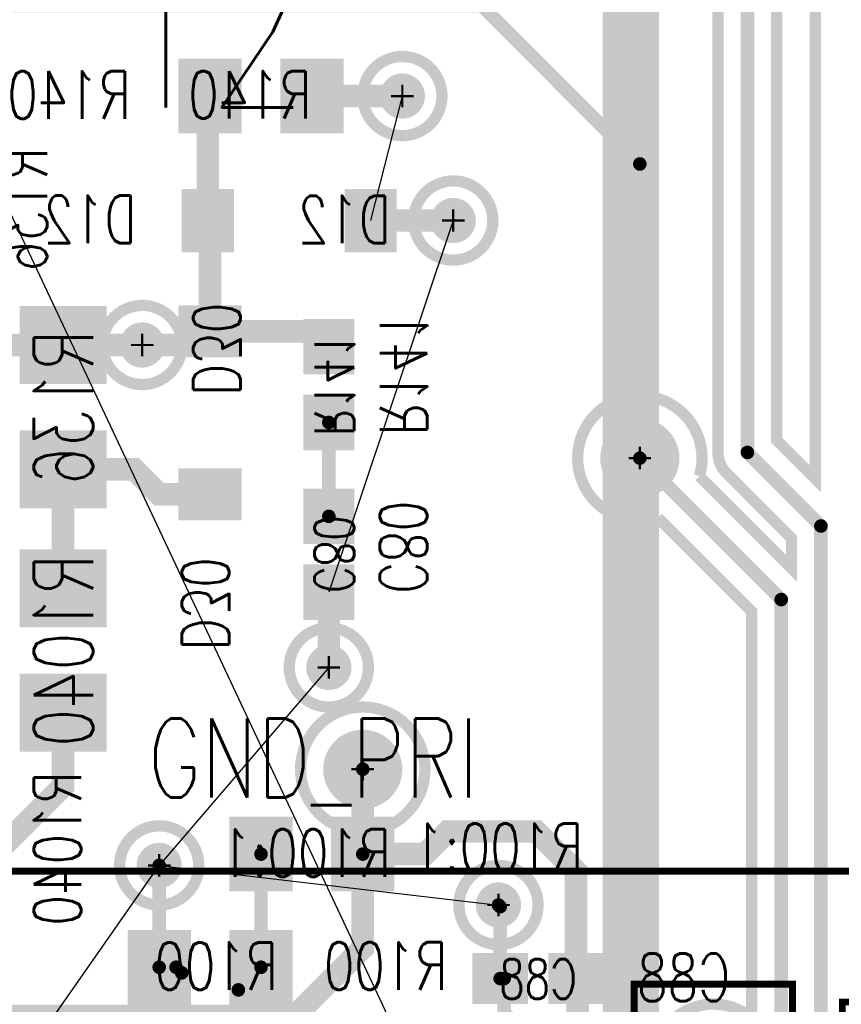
# Model space of a CAD drawing. Extents: x -7.2 to 18.3, y -5.6 to 10.9.
# Tile 73 of 112: x 3.237 to 3.963, y 5.852 to 6.723. Entities that reach past the tile are written whole.
import ezdxf
from ezdxf.enums import TextEntityAlignment as Align

# ---------------------------------------------------------------- set-up
doc = ezdxf.new("R2010")
doc.units = 0
for name, pattern in [('SIG_15', [2, 1, 1]), ('SIG_150', [2, 1, 1]), ('SIG_153', [2, 1, 1]), ('SIG_166', [2, 1, 1]), ('SIG_18', [2, 1, 1]), ('SIG_290', [2, 1, 1]), ('SIG_291', [2, 1, 1]), ('SIG_303', [2, 1, 1]), ('SIG_66', [2, 1, 1]), ('SIG_72', [2, 1, 1])]:
    doc.linetypes.add(name, pattern=pattern)
for name, color, linetype in [('2D_LINE_02', 112, 'CONTINUOUS'), ('DRIL_NPLTE_THRU_01', 16, 'CONTINUOUS'), ('DRIL_NPLTE_THRU_03', 146, 'CONTINUOUS'), ('DRIL_NPLTE_THRU_04', 176, 'CONTINUOUS'), ('DRIL_PLTE_THRU_01', 16, 'CONTINUOUS'), ('DRIL_PLTE_THRU_03', 146, 'CONTINUOUS'), ('DRIL_PLTE_THRU_04', 176, 'CONTINUOUS'), ('DRIL_SYMBOL', 254, 'CONTINUOUS'), ('LINK_00', 2, 'CONTINUOUS'), ('PADS_BOT', 5, 'CONTINUOUS'), ('PADS_INNER', 1, 'CONTINUOUS'), ('PADS_TOP', 1, 'CONTINUOUS'), ('PADS_XR_131', 3, 'CONTINUOUS'), ('PADS_XR_132', 6, 'CONTINUOUS'), ('PADS_XR_133', 254, 'CONTINUOUS'), ('PART_NAME_123', 255, 'CONTINUOUS'), ('PART_NAME_124', 6, 'CONTINUOUS'), ('PART_NAME_129', 2, 'CONTINUOUS'), ('PART_NAME_130', 106, 'CONTINUOUS'), ('PART_TOP_2DLINE_123', 255, 'CONTINUOUS'), ('PART_TOP_2DLINE_129', 2, 'CONTINUOUS'), ('POUR_OUTLINE_03', 130, 'CONTINUOUS'), ('POUR_VOID_03', 130, 'CONTINUOUS'), ('TEXT_02', 112, 'CONTINUOUS'), ('TRACE_01', 1, 'CONTINUOUS'), ('TRACE_03', 130, 'CONTINUOUS'), ('TRACE_04', 5, 'CONTINUOUS'), ('VIAPTS', 56, 'CONTINUOUS')]:
    doc.layers.add(name, color=color, linetype=linetype)
doc.styles.add('W0$001', font='simplex', dxfattribs={"width": 0.75})
doc.styles.add('W0$005', font='simplex', dxfattribs={"width": 0.75})
doc.styles.add('W0$006', font='simplex', dxfattribs={"width": 0.75})
doc.styles.add('W0$01', font='simplex', dxfattribs={"width": 0.75})

# ---------------------------------------------------------------- blocks, each defined once
blk = doc.blocks.new('DRAWING_305')
at = {"layer": '2D_LINE_02', "const_width": 0.05}
blk.add_lwpolyline([(-0.81, -2.64), (-0.81, -2.095), (-0.475, -2.095), (-0.475, -1.665), (-0.22, -1.665), (-0.22, -0.945), (-0.5501, -0.945), (-0.5501, -0.665), (-0.6151, -0.665), (-0.6151, -0.3), (-0.0681, -0.3), (-0.0681, 0.885), (-0.9051, 0.885), (-0.9051, 0.24), (-1.495, 0.24), (-1.495, 0.545), (-1.185, 0.545), (-1.185, 1.915)], dxfattribs=at)
blk = doc.blocks.new('POUR_VOID_116')
at = {"layer": 'POUR_VOID_03', "const_width": 0.01}
blk.add_lwpolyline([(-16.52040021, -12.9772, 1), (-16.45039979, -12.9772, 1)], format="xyb", close=True, dxfattribs=at)
blk = doc.blocks.new('POUR_VOID_115')
at = {"layer": 'POUR_VOID_03', "const_width": 0.01}
blk.add_lwpolyline([(-16.50540021, -13.4372, 1), (-16.43539979, -13.4372, 1)], format="xyb", close=True, dxfattribs=at)
blk = doc.blocks.new('POUR_VOID_112')
at = {"layer": 'POUR_VOID_03', "const_width": 0.01}
blk.add_lwpolyline([(-16.29040021, -12.7572, 1), (-16.22039979, -12.7572, 1)], format="xyb", close=True, dxfattribs=at)
blk = doc.blocks.new('POUR_VOID_111')
at = {"layer": 'POUR_VOID_03', "const_width": 0.01}
blk.add_lwpolyline([(-16.35540021, -13.2622, 1), (-16.28539979, -13.2622, 1)], format="xyb", close=True, dxfattribs=at)
blk = doc.blocks.new('POUR_VOID_110')
at = {"layer": 'POUR_VOID_03', "const_width": 0.01}
blk.add_lwpolyline([(-16.24540021, -12.8672, 1), (-16.17539979, -12.8672, 1)], format="xyb", close=True, dxfattribs=at)
blk = doc.blocks.new('POUR_VOID_109')
at = {"layer": 'POUR_VOID_03', "const_width": 0.01}
blk.add_lwpolyline([(-16.34540021, -13.3522, 1), (-16.23539979, -13.3522, 1)], format="xyb", close=True, dxfattribs=at)
blk = doc.blocks.new('POUR_VOID_95')
at = {"layer": 'POUR_VOID_03', "const_width": 0.01}
blk.add_lwpolyline([(-16.20540021, -13.4722, 1), (-16.13539979, -13.4722, 1)], format="xyb", close=True, dxfattribs=at)
blk = doc.blocks.new('POUR_OUTLINE_1')
at = {"layer": 'POUR_OUTLINE_03', "const_width": 0.01}
blk.add_lwpolyline([(-15.94640021, -13.6522035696, -2.16230686), (-15.94640021, -13.5721964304), (-15.94640021, -13.2129696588), (-16.0295138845, -13.1298559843, -3.9794572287), (-15.9927440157, -13.0930861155), (-15.91130021, -13.1745299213), (-15.91130021, -13.1479696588), (-15.9686849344, -13.0905849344, -0.1989123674), (-15.97630021, -13.0722), (-15.97630021, -12.5525974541, -2.7075802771), (-15.92429979, -12.5525974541), (-15.92429979, -13.0614303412), (-15.8903, -13.0954301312), (-15.8903, -12.3372), (-17.1403, -12.3372), (-17.1403, -13.0595533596, -26.4109206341), (-17.1403, -13.0648466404), (-17.1403, -13.7186291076, -0.7813913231)], format="xyb", dxfattribs=at)
for name in ['POUR_VOID_112', 'POUR_VOID_110', 'POUR_VOID_116', 'POUR_VOID_111', 'POUR_VOID_109', 'POUR_VOID_115', 'POUR_VOID_95']:
    blk.add_blockref(name, (0, 0))
blk = doc.blocks.new('POUR_HEADER_0')
blk.add_blockref('POUR_OUTLINE_1', (16.9203, 12.3322))
blk = doc.blocks.new('DRIL_HOLE_0')
blk.add_lwpolyline([(0, 0, 1), (0, 0, 1)], format="xyb", close=True)
blk = doc.blocks.new('PAD_0')
at = {"const_width": 0.04}
blk.add_lwpolyline([(-0.025, 0), (0.025, 0)], dxfattribs=at)
blk = doc.blocks.new('PAD_1')
blk.add_lwpolyline([(0, 0, 1), (0, 0, 1)], format="xyb", close=True)
blk = doc.blocks.new('PAD_2')
at = {"const_width": 0.046}
blk.add_lwpolyline([(-0.028, 0), (0.028, 0)], dxfattribs=at)
blk = doc.blocks.new('STK_BOT_11')
at = {"layer": 'DRIL_NPLTE_THRU_01'}
blk.add_blockref('DRIL_HOLE_0', (0, 0), dxfattribs=at)
at = {"layer": 'DRIL_NPLTE_THRU_03'}
blk.add_blockref('DRIL_HOLE_0', (0, 0), dxfattribs=at)
at = {"layer": 'DRIL_NPLTE_THRU_04'}
blk.add_blockref('DRIL_HOLE_0', (0, 0), dxfattribs=at)
at = {"layer": 'PADS_BOT', "rotation": 90}
blk.add_blockref('PAD_0', (0, 0), dxfattribs=at)
at = {"layer": 'PADS_INNER'}
blk.add_blockref('PAD_1', (0, 0), dxfattribs=at)
at = {"layer": 'PADS_TOP'}
blk.add_blockref('PAD_1', (0, 0), dxfattribs=at)
at = {"layer": 'PADS_XR_131', "rotation": 90}
blk.add_blockref('PAD_2', (0, 0), dxfattribs=at)
at = {"layer": 'PADS_XR_133', "rotation": 90}
blk.add_blockref('PAD_0', (0, 0), dxfattribs=at)
blk = doc.blocks.new('SYM_BOT_8')
for p in [(-0.072, 0), (0.072, 0)]:
    blk.add_blockref('STK_BOT_11', p)
blk = doc.blocks.new('PART_BOT_0')
blk.add_blockref('SYM_BOT_8', (0, 0))
at = {"layer": 'PART_NAME_124', "style": 'W0$006', "width": 0.75}
blk.add_text('D12', height=0.042, rotation=180, dxfattribs=at).set_placement((-0.135, 0.0199999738))
at = {"layer": 'PART_NAME_130', "style": 'W0$001', "width": 0.75}
blk.add_text('D12', height=0.042, rotation=180, dxfattribs=at).set_placement((0.0899, 0.0201))
blk = doc.blocks.new('SMOOTH_0$006')
at = {"const_width": 0.003}
blk.add_lwpolyline([(-0.0015, 0, 1), (0.0015, 0, 1)], format="xyb", close=True, dxfattribs=at)
blk = doc.blocks.new('SMOOTH_0$001')
at = {"const_width": 0.0005}
blk.add_lwpolyline([(-0.00025, 0, 1), (0.00025, 0, 1)], format="xyb", close=True, dxfattribs=at)
blk = doc.blocks.new('PART_BODY_TOP_358')
at = {"layer": 'PART_TOP_2DLINE_123', "const_width": 0.006}
blk.add_lwpolyline([(-0.07, -0.07), (-0.07, 0.07), (0.07, 0.07), (0.07, -0.07)], close=True, dxfattribs=at)
at = {"layer": 'PART_TOP_2DLINE_129', "const_width": 0.001}
blk.add_lwpolyline([(-0.07, -0.07), (-0.07, 0.07), (0.07, 0.07), (0.07, -0.07)], close=True, dxfattribs=at)
at = {"layer": 'PART_TOP_2DLINE_123'}
for p in [(-0.07, 0.07), (0.07, 0.07), (-0.07, -0.07), (0.07, -0.07)]:
    blk.add_blockref('SMOOTH_0$006', p, dxfattribs=at)
at = {"layer": 'PART_TOP_2DLINE_129'}
for p in [(-0.07, 0.07), (0.07, 0.07), (-0.07, -0.07), (0.07, -0.07)]:
    blk.add_blockref('SMOOTH_0$001', p, dxfattribs=at)
blk = doc.blocks.new('DRIL_SYMBOL_0$04')
at = {"layer": 'DRIL_SYMBOL', "const_width": 0.002}
for points in [[(0, -0.01), (0, 0.01)], [(-0.01, 0), (0.01, 0)]]:
    blk.add_lwpolyline(points, dxfattribs=at)
blk = doc.blocks.new('DRIL_HOLE_0$04')
at = {"const_width": 0.02}
blk.add_lwpolyline([(-0.01, 0, 1), (0.01, 0, 1)], format="xyb", close=True, dxfattribs=at)
blk.add_blockref('DRIL_SYMBOL_0$04', (0, 0))
blk = doc.blocks.new('PAD_55')
at = {"const_width": 0.0375}
blk.add_lwpolyline([(0, -0.01875, 1), (0, 0.01875, 1)], format="xyb", close=True, dxfattribs=at)
blk = doc.blocks.new('PAD_58')
at = {"const_width": 0.0405}
blk.add_lwpolyline([(0, -0.02025, 1), (0, 0.02025, 1)], format="xyb", close=True, dxfattribs=at)
blk = doc.blocks.new('STK_TOP_36')
at = {"layer": 'DRIL_PLTE_THRU_01'}
blk.add_blockref('DRIL_HOLE_0$04', (0, 0), dxfattribs=at)
at = {"layer": 'DRIL_PLTE_THRU_03'}
blk.add_blockref('DRIL_HOLE_0$04', (0, 0), dxfattribs=at)
at = {"layer": 'DRIL_PLTE_THRU_04'}
blk.add_blockref('DRIL_HOLE_0$04', (0, 0), dxfattribs=at)
at = {"layer": 'PADS_BOT'}
blk.add_blockref('PAD_55', (0, 0), dxfattribs=at)
at = {"layer": 'PADS_INNER'}
blk.add_blockref('PAD_55', (0, 0), dxfattribs=at)
at = {"layer": 'PADS_TOP'}
blk.add_blockref('PAD_55', (0, 0), dxfattribs=at)
at = {"layer": 'PADS_XR_131'}
blk.add_blockref('PAD_58', (0, 0), dxfattribs=at)
at = {"layer": 'PADS_XR_132'}
blk.add_blockref('PAD_58', (0, 0), dxfattribs=at)
blk = doc.blocks.new('SYM_TOP_31')
for name in ['PART_BODY_TOP_358', 'STK_TOP_36']:
    blk.add_blockref(name, (0, 0))
blk = doc.blocks.new('PART_TOP_57')
blk.add_blockref('SYM_TOP_31', (0, 0))
at = {"layer": 'PART_NAME_123', "style": 'W0$006', "width": 0.75}
blk.add_text('J23', height=0.042, dxfattribs=at).set_placement((-0.075, 0.085))
at = {"layer": 'PART_NAME_129', "style": 'W0$001', "width": 0.75}
blk.add_text('J23', height=0.035, rotation=270, dxfattribs=at).set_placement((-0.0099, 0.0351))
blk = doc.blocks.new('PAD_47')
at = {"const_width": 0.039}
blk.add_lwpolyline([(-0.0215, 0), (0.0215, 0)], dxfattribs=at)
blk = doc.blocks.new('PAD_46')
at = {"const_width": 0.045}
blk.add_lwpolyline([(-0.0245, 0), (0.0245, 0)], dxfattribs=at)
blk = doc.blocks.new('STK_BOT_14')
at = {"layer": 'DRIL_PLTE_THRU_01'}
blk.add_blockref('DRIL_HOLE_0', (0, 0), dxfattribs=at)
at = {"layer": 'DRIL_PLTE_THRU_03'}
blk.add_blockref('DRIL_HOLE_0', (0, 0), dxfattribs=at)
at = {"layer": 'DRIL_PLTE_THRU_04'}
blk.add_blockref('DRIL_HOLE_0', (0, 0), dxfattribs=at)
at = {"layer": 'PADS_BOT'}
blk.add_blockref('PAD_47', (0, 0), dxfattribs=at)
at = {"layer": 'PADS_INNER'}
blk.add_blockref('PAD_1', (0, 0), dxfattribs=at)
at = {"layer": 'PADS_TOP'}
blk.add_blockref('PAD_1', (0, 0), dxfattribs=at)
at = {"layer": 'PADS_XR_131'}
blk.add_blockref('PAD_46', (0, 0), dxfattribs=at)
at = {"layer": 'PADS_XR_133'}
blk.add_blockref('PAD_47', (0, 0), dxfattribs=at)
blk = doc.blocks.new('SYM_BOT_12')
for p in [(-0.0335, 0), (0.0335, 0)]:
    blk.add_blockref('STK_BOT_14', p)
blk = doc.blocks.new('PART_BOT_165')
blk.add_blockref('SYM_BOT_12', (0, 0))
at = {"layer": 'PART_NAME_124', "style": 'W0$006', "width": 0.75}
blk.add_text('C80', height=0.042, rotation=180, dxfattribs=at).set_placement((0.035, -0.0449999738))
at = {"layer": 'PART_NAME_130', "style": 'W0$001', "width": 0.75}
blk.add_text('C80', height=0.035, rotation=180, dxfattribs=at).set_placement((-9.99738e-05, -0.0049), align=Align.MIDDLE_CENTER)
blk = doc.blocks.new('PART_BOT_169')
blk.add_blockref('SYM_BOT_12', (0, 0))
at = {"layer": 'PART_NAME_124', "style": 'W0$006', "width": 0.75}
blk.add_text('C88', height=0.042, rotation=180, dxfattribs=at).set_placement((0.1699, 0.0199))
at = {"layer": 'PART_NAME_130', "style": 'W0$001', "width": 0.75}
blk.add_text('C88', height=0.035, rotation=180, dxfattribs=at).set_placement((0, 0.0003281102), align=Align.MIDDLE_CENTER)
blk = doc.blocks.new('SYM_BOT_36')
for p in [(-0.0335, 0), (0.0335, 0)]:
    blk.add_blockref('STK_BOT_14', p)
blk = doc.blocks.new('PART_BOT_290')
blk.add_blockref('SYM_BOT_36', (0, 0))
at = {"layer": 'PART_NAME_124', "style": 'W0$006', "width": 0.75}
blk.add_text('R141', height=0.042, dxfattribs=at).set_placement((-0.045, 0.045))
at = {"layer": 'PART_NAME_130', "style": 'W0$001', "width": 0.75}
blk.add_text('R141', height=0.035, dxfattribs=at).set_placement((9.99738e-05, 0.0049), align=Align.MIDDLE_CENTER)
blk = doc.blocks.new('PAD_38')
at = {"const_width": 0.05}
blk.add_lwpolyline([(-0.03, 0), (0.03, 0)], dxfattribs=at)
blk = doc.blocks.new('PAD_37')
at = {"const_width": 0.056}
blk.add_lwpolyline([(-0.033, 0), (0.033, 0)], dxfattribs=at)
blk = doc.blocks.new('STK_BOT_10')
at = {"layer": 'DRIL_NPLTE_THRU_01'}
blk.add_blockref('DRIL_HOLE_0', (0, 0), dxfattribs=at)
at = {"layer": 'DRIL_NPLTE_THRU_03'}
blk.add_blockref('DRIL_HOLE_0', (0, 0), dxfattribs=at)
at = {"layer": 'DRIL_NPLTE_THRU_04'}
blk.add_blockref('DRIL_HOLE_0', (0, 0), dxfattribs=at)
at = {"layer": 'PADS_BOT', "rotation": 90}
blk.add_blockref('PAD_38', (0, 0), dxfattribs=at)
at = {"layer": 'PADS_INNER'}
blk.add_blockref('PAD_1', (0, 0), dxfattribs=at)
at = {"layer": 'PADS_TOP'}
blk.add_blockref('PAD_1', (0, 0), dxfattribs=at)
at = {"layer": 'PADS_XR_131', "rotation": 90}
blk.add_blockref('PAD_37', (0, 0), dxfattribs=at)
at = {"layer": 'PADS_XR_133', "rotation": 90}
blk.add_blockref('PAD_38', (0, 0), dxfattribs=at)
blk = doc.blocks.new('SYM_BOT_10')
for p in [(-0.045, 0), (0.045, 0)]:
    blk.add_blockref('STK_BOT_10', p)
blk = doc.blocks.new('PART_BOT_333')
blk.add_blockref('SYM_BOT_10', (0, 0))
at = {"layer": 'PART_NAME_124', "style": 'W0$006', "width": 0.75}
blk.add_text('R140', height=0.042, dxfattribs=at).set_placement((0.115, -0.0199999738))
at = {"layer": 'PART_NAME_130', "style": 'W0$001', "width": 0.75}
blk.add_text('R140', height=0.042, dxfattribs=at).set_placement((-0.0449, -0.0199))
blk = doc.blocks.new('PART_BOT_343')
blk.add_blockref('SYM_BOT_10', (0, 0))
at = {"layer": 'PART_NAME_124', "style": 'W0$006', "width": 0.75}
blk.add_text('R100', height=0.042, dxfattribs=at).set_placement((-0.2099, -0.0199))
at = {"layer": 'PART_NAME_130', "style": 'W0$001', "width": 0.75}
blk.add_text('R100', height=0.042, dxfattribs=at).set_placement((-0.06, -0.02))
blk = doc.blocks.new('PART_BODY_TOP_367')
at = {"layer": 'PART_TOP_2DLINE_123', "const_width": 0.006}
for points in [[(0.76, 0.407), (0.76, 0.96), (-0.761, 0.96), (-0.761, 0.406)], [(-0.761, 0.405), (-0.761, -0.96), (0.76, -0.96), (0.76, 0.41)]]:
    blk.add_lwpolyline(points, dxfattribs=at)
at = {"layer": 'PART_TOP_2DLINE_129', "const_width": 0.001}
blk.add_lwpolyline([(-0.761, 0.961), (0.76, 0.961), (0.76, -0.961), (-0.761, -0.961)], close=True, dxfattribs=at)
at = {"layer": 'PART_TOP_2DLINE_123'}
for p in [(0.76, 0.41), (0.76, 0.407)]:
    blk.add_blockref('SMOOTH_0$006', p, dxfattribs=at)
blk = doc.blocks.new('SYM_TOP_40')
blk.add_blockref('PART_BODY_TOP_367', (0, 0))
blk = doc.blocks.new('PART_TOP_434')
blk.add_blockref('SYM_TOP_40', (0, 0))
at = {"layer": 'PART_NAME_129', "style": 'W0$001', "width": 0.75}
blk.add_text('T2', height=0.14, rotation=90, dxfattribs=at).set_placement((0.0849, -0.0250999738))
blk = doc.blocks.new('PART_BODY_TOP_390')
at = {"layer": 'PART_TOP_2DLINE_123', "const_width": 0.006}
blk.add_lwpolyline([(-0.2362204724, 0.3543307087), (0.2362204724, 0.3543307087), (0.2362204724, -0.3543307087), (-0.2362204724, -0.3543307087)], close=True, dxfattribs=at)
at = {"layer": 'PART_TOP_2DLINE_129', "const_width": 0.001}
blk.add_lwpolyline([(-0.2255, 0.3407), (-0.2255, -0.3443), (0.2245, -0.3443), (0.2245, 0.3407)], close=True, dxfattribs=at)
at = {"layer": 'PART_TOP_2DLINE_123'}
for p in [(-0.2362204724, 0.3543307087), (0.2362204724, 0.3543307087), (-0.2362204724, -0.3543307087), (0.2362204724, -0.3543307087)]:
    blk.add_blockref('SMOOTH_0$006', p, dxfattribs=at)
at = {"layer": 'PART_TOP_2DLINE_129'}
for p in [(-0.2255, 0.3407), (0.2245, 0.3407), (-0.2255, -0.3443), (0.2245, -0.3443)]:
    blk.add_blockref('SMOOTH_0$001', p, dxfattribs=at)
blk = doc.blocks.new('PAD_133')
at = {"const_width": 0.033}
blk.add_lwpolyline([(-0.05, -0.0165), (0.05, -0.0165, 1), (0.05, 0.0165), (-0.05, 0.0165, 1)], format="xyb", close=True, dxfattribs=at)
blk = doc.blocks.new('PAD_134')
at = {"const_width": 0.03}
blk.add_lwpolyline([(-0.05, -0.015), (0.05, -0.015, 1), (0.05, 0.015), (-0.05, 0.015, 1)], format="xyb", close=True, dxfattribs=at)
blk = doc.blocks.new('STK_TOP_76')
at = {"layer": 'DRIL_NPLTE_THRU_01'}
blk.add_blockref('DRIL_HOLE_0', (0, 0), dxfattribs=at)
at = {"layer": 'DRIL_NPLTE_THRU_03'}
blk.add_blockref('DRIL_HOLE_0', (0, 0), dxfattribs=at)
at = {"layer": 'DRIL_NPLTE_THRU_04'}
blk.add_blockref('DRIL_HOLE_0', (0, 0), dxfattribs=at)
at = {"layer": 'PADS_BOT'}
blk.add_blockref('PAD_1', (0, 0), dxfattribs=at)
at = {"layer": 'PADS_INNER'}
blk.add_blockref('PAD_1', (0, 0), dxfattribs=at)
at = {"layer": 'PADS_TOP', "rotation": 90}
blk.add_blockref('PAD_134', (0, 0), dxfattribs=at)
at = {"layer": 'PADS_XR_131', "rotation": 90}
blk.add_blockref('PAD_133', (0, 0), dxfattribs=at)
at = {"layer": 'PADS_XR_133', "rotation": 90}
blk.add_blockref('PAD_134', (0, 0), dxfattribs=at)
blk = doc.blocks.new('PAD_135')
at = {"const_width": 0.381}
blk.add_lwpolyline([(-0.218, 0), (0.218, 0)], dxfattribs=at)
blk = doc.blocks.new('PAD_136')
at = {"const_width": 0.375}
blk.add_lwpolyline([(-0.215, 0), (0.215, 0)], dxfattribs=at)
blk = doc.blocks.new('STK_TOP_77')
at = {"layer": 'DRIL_NPLTE_THRU_01'}
blk.add_blockref('DRIL_HOLE_0', (0, 0), dxfattribs=at)
at = {"layer": 'DRIL_NPLTE_THRU_03'}
blk.add_blockref('DRIL_HOLE_0', (0, 0), dxfattribs=at)
at = {"layer": 'DRIL_NPLTE_THRU_04'}
blk.add_blockref('DRIL_HOLE_0', (0, 0), dxfattribs=at)
at = {"layer": 'PADS_BOT'}
blk.add_blockref('PAD_1', (0, 0), dxfattribs=at)
at = {"layer": 'PADS_INNER'}
blk.add_blockref('PAD_1', (0, 0), dxfattribs=at)
at = {"layer": 'PADS_TOP'}
blk.add_blockref('PAD_136', (0, 0), dxfattribs=at)
at = {"layer": 'PADS_XR_131'}
blk.add_blockref('PAD_135', (0, 0), dxfattribs=at)
at = {"layer": 'PADS_XR_133'}
blk.add_blockref('PAD_136', (0, 0), dxfattribs=at)
blk = doc.blocks.new('SYM_TOP_63')
for name, p in [('PART_BODY_TOP_390', (0, 0)), ('STK_TOP_77', (0, 0.13)), ('STK_TOP_76', (-0.1005, -0.2493)), ('STK_TOP_76', (0.0995, -0.2493))]:
    blk.add_blockref(name, p)
blk = doc.blocks.new('PART_TOP_442')
blk.add_blockref('SYM_TOP_63', (0, 0))
at = {"layer": 'PART_NAME_123', "style": 'W0$005', "width": 0.75}
blk.add_text('D19', height=0.042, dxfattribs=at).set_placement((-0.11, 0.38))
at = {"layer": 'PART_NAME_129', "style": 'W0$001', "width": 0.75}
blk.add_text('D19', height=0.07, dxfattribs=at).set_placement((-0.0601, -0.0149))
blk = doc.blocks.new('PART_BOT_545')
blk.add_blockref('SYM_BOT_8', (0, 0))
at = {"layer": 'PART_NAME_124', "style": 'W0$006', "width": 0.75}
blk.add_text('D30', height=0.042, dxfattribs=at).set_placement((-0.21, -0.025))
at = {"layer": 'PART_NAME_130', "style": 'W0$001', "width": 0.75}
blk.add_text('D30', height=0.042, dxfattribs=at).set_placement((0.015, -0.015))
blk = doc.blocks.new('PAD_86')
at = {"const_width": 0.063}
blk.add_lwpolyline([(-0.0355, 0), (0.0355, 0)], dxfattribs=at)
blk = doc.blocks.new('PAD_85')
at = {"const_width": 0.069}
blk.add_lwpolyline([(-0.0385, 0), (0.0385, 0)], dxfattribs=at)
blk = doc.blocks.new('PAD_87')
at = {"const_width": 0.063}
blk.add_lwpolyline([(-0.0345, 0), (0.0365, 0)], dxfattribs=at)
blk = doc.blocks.new('STK_BOT_52')
at = {"layer": 'DRIL_PLTE_THRU_01'}
blk.add_blockref('DRIL_HOLE_0', (0, 0), dxfattribs=at)
at = {"layer": 'DRIL_PLTE_THRU_03'}
blk.add_blockref('DRIL_HOLE_0', (0, 0), dxfattribs=at)
at = {"layer": 'DRIL_PLTE_THRU_04'}
blk.add_blockref('DRIL_HOLE_0', (0, 0), dxfattribs=at)
at = {"layer": 'PADS_BOT', "rotation": 90}
blk.add_blockref('PAD_87', (0, 0), dxfattribs=at)
at = {"layer": 'PADS_INNER'}
blk.add_blockref('PAD_1', (0, 0), dxfattribs=at)
at = {"layer": 'PADS_TOP'}
blk.add_blockref('PAD_1', (0, 0), dxfattribs=at)
at = {"layer": 'PADS_XR_131', "rotation": 90}
blk.add_blockref('PAD_85', (0, 0), dxfattribs=at)
at = {"layer": 'PADS_XR_133', "rotation": 90}
blk.add_blockref('PAD_86', (0, 0), dxfattribs=at)
blk = doc.blocks.new('SYM_BOT_58')
for p in [(-0.055, 0), (0.055, 0)]:
    blk.add_blockref('STK_BOT_52', p)
blk = doc.blocks.new('PART_BOT_568')
blk.add_blockref('SYM_BOT_58', (0, 0))
at = {"layer": 'PART_NAME_124', "style": 'W0$006', "width": 0.75}
blk.add_text('R1040', height=0.042, rotation=180, dxfattribs=at).set_placement((-0.175, -0.005), align=Align.MIDDLE_CENTER)
at = {"layer": 'PART_NAME_130', "style": 'W0$001', "width": 0.75}
blk.add_text('R1040', height=0.0525, rotation=180, dxfattribs=at).set_placement((0, 0.0003281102), align=Align.MIDDLE_CENTER)
blk = doc.blocks.new('PART_BOT_569')
blk.add_blockref('SYM_BOT_58', (0, 0))
at = {"layer": 'PART_NAME_124', "style": 'W0$006', "width": 0.75}
blk.add_text('R136', height=0.042, rotation=180, dxfattribs=at).set_placement((0.175, -0.0349999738), align=Align.MIDDLE_CENTER)
at = {"layer": 'PART_NAME_130', "style": 'W0$001', "width": 0.75}
blk.add_text('R136', height=0.0525, rotation=180, dxfattribs=at).set_placement((0, 0.0003281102), align=Align.MIDDLE_CENTER)
blk = doc.blocks.new('PART_BOT_594')
blk.add_blockref('SYM_BOT_10', (0, 0))
at = {"layer": 'PART_NAME_124', "style": 'W0$006', "width": 0.75}
blk.add_text('R100:1', height=0.042, rotation=180, dxfattribs=at).set_placement((0.24, 0.015))
at = {"layer": 'PART_NAME_130', "style": 'W0$001', "width": 0.75}
blk.add_text('R100:1', height=0.042, rotation=180, dxfattribs=at).set_placement((0.07, 0.02))
blk = doc.blocks.new('SMOOTH_0$02')
at = {"const_width": 0.01}
blk.add_lwpolyline([(-0.005, 0, 1), (0.005, 0, 1)], format="xyb", close=True, dxfattribs=at)
blk = doc.blocks.new('SMOOTH_0$012')
at = {"const_width": 0.006}
blk.add_lwpolyline([(-0.003, 0, 1), (0.003, 0, 1)], format="xyb", close=True, dxfattribs=at)
blk = doc.blocks.new('DRIL_SYMBOL_0$018')
at = {"layer": 'DRIL_SYMBOL', "const_width": 0.002}
for points in [[(0, -0.01), (0, 0.01)], [(-0.01, 0), (0.01, 0)]]:
    blk.add_lwpolyline(points, dxfattribs=at)
blk = doc.blocks.new('DRIL_HOLE_0$018')
at = {"const_width": 0.009}
blk.add_lwpolyline([(-0.0045, 0, 1), (0.0045, 0, 1)], format="xyb", close=True, dxfattribs=at)
blk.add_blockref('DRIL_SYMBOL_0$018', (0, 0))
blk = doc.blocks.new('PAD_138')
at = {"const_width": 0.02}
blk.add_lwpolyline([(0, -0.01, 1), (0, 0.01, 1)], format="xyb", close=True, dxfattribs=at)
blk = doc.blocks.new('STK_TOP_4')
at = {"layer": 'DRIL_PLTE_THRU_01'}
blk.add_blockref('DRIL_HOLE_0$018', (0, 0), dxfattribs=at)
at = {"layer": 'DRIL_PLTE_THRU_03'}
blk.add_blockref('DRIL_HOLE_0$018', (0, 0), dxfattribs=at)
at = {"layer": 'DRIL_PLTE_THRU_04'}
blk.add_blockref('DRIL_HOLE_0$018', (0, 0), dxfattribs=at)
at = {"layer": 'PADS_BOT'}
blk.add_blockref('PAD_138', (0, 0), dxfattribs=at)
at = {"layer": 'PADS_INNER'}
blk.add_blockref('PAD_138', (0, 0), dxfattribs=at)
at = {"layer": 'PADS_TOP'}
blk.add_blockref('PAD_138', (0, 0), dxfattribs=at)
blk = doc.blocks.new('SYM_TOP_2')
blk.add_blockref('STK_TOP_4', (0, 0))
blk = doc.blocks.new('DRIL_SYMBOL_0$03')
at = {"layer": 'DRIL_SYMBOL', "const_width": 0.002}
for points in [[(0, -0.01), (0, 0.01)], [(-0.01, 0), (0.01, 0)]]:
    blk.add_lwpolyline(points, dxfattribs=at)
blk = doc.blocks.new('DRIL_HOLE_0$03')
at = {"const_width": 0.015}
blk.add_lwpolyline([(-0.0075, 0, 1), (0.0075, 0, 1)], format="xyb", close=True, dxfattribs=at)
blk.add_blockref('DRIL_SYMBOL_0$03', (0, 0))
blk = doc.blocks.new('PAD_5')
at = {"const_width": 0.035}
blk.add_lwpolyline([(0, -0.0175, 1), (0, 0.0175, 1)], format="xyb", close=True, dxfattribs=at)
blk = doc.blocks.new('PAD_189')
at = {"const_width": 0.0275}
blk.add_lwpolyline([(0, -0.01375, 1), (0, 0.01375, 1)], format="xyb", close=True, dxfattribs=at)
blk = doc.blocks.new('STK_TOP_3')
at = {"layer": 'DRIL_PLTE_THRU_01'}
blk.add_blockref('DRIL_HOLE_0$03', (0, 0), dxfattribs=at)
at = {"layer": 'DRIL_PLTE_THRU_03'}
blk.add_blockref('DRIL_HOLE_0$03', (0, 0), dxfattribs=at)
at = {"layer": 'DRIL_PLTE_THRU_04'}
blk.add_blockref('DRIL_HOLE_0$03', (0, 0), dxfattribs=at)
at = {"layer": 'PADS_BOT'}
blk.add_blockref('PAD_189', (0, 0), dxfattribs=at)
at = {"layer": 'PADS_INNER'}
blk.add_blockref('PAD_5', (0, 0), dxfattribs=at)
at = {"layer": 'PADS_TOP'}
blk.add_blockref('PAD_189', (0, 0), dxfattribs=at)
blk = doc.blocks.new('SYM_TOP_1')
blk.add_blockref('STK_TOP_3', (0, 0))

msp = doc.modelspace()

# ---------------------------------------------------------------- linework, layer by layer
at = {"layer": 'LINK_00', "linetype": 'SIG_153'}
msp.add_line((3.0501, 6.93), (3.73, 5.485), dxfattribs=at)
at = {"layer": 'LINK_00', "linetype": 'SIG_15'}
for p, q in [((3.547, 6.545), (3.575, 6.655)), ((3.62, 6.545), (3.51, 6.2165)), ((3.51, 6.15), (3.36, 5.975)), ((3.161, 5.69), (3.36, 5.975)), ((3.36, 5.975), (3.66, 5.94))]:
    msp.add_line(p, q, dxfattribs=at)
at = {"layer": 'TRACE_01', "linetype": 'SIG_166', "const_width": 0.02}
msp.add_lwpolyline([(2.7, 5.935), (3.2, 6.435), (3.345, 6.435)], dxfattribs=at)
at = {"layer": 'TRACE_01', "linetype": 'SIG_18', "const_width": 0.02}
msp.add_lwpolyline([(2.62, 5.305), (2.621, 5.306), (2.621, 5.407), (2.557, 5.471), (2.557, 5.801), (2.598, 5.842), (3.48, 5.842), (3.54, 5.902), (3.54, 6.06)], dxfattribs=at)
at = {"layer": 'TRACE_03', "linetype": 'SIG_72', "const_width": 0.012}
msp.add_lwpolyline([(4.5501, 2.965), (4.5501, 3.03), (4.4801, 3.1), (4.3851, 3.1), (4.3351, 3.15), (4.3351, 3.33), (4.2501, 3.415), (4.1451, 3.415), (4.1051, 3.455), (4.1051, 4.695), (4.0601, 4.74), (4.0101, 4.74), (3.9451, 4.805), (3.9451, 6.275), (3.8801, 6.34), (3.8801, 6.89)], dxfattribs=at)
at = {"layer": 'TRACE_03', "linetype": 'SIG_150', "const_width": 0.012}
msp.add_lwpolyline([(3.875, 4.935), (3.875, 5.045), (3.91, 5.08), (3.91, 6.21), (3.785, 6.335)], dxfattribs=at)
at = {"layer": 'TRACE_04', "linetype": 'SIG_150', "const_width": 0.012}
msp.add_lwpolyline([(2.58, 6.8), (2.8, 6.8), (2.865, 6.735), (3.645, 6.735), (3.785, 6.595), (3.785, 6.335)], dxfattribs=at)
at = {"layer": 'TRACE_04', "linetype": 'SIG_166', "const_width": 0.02}
for points in [[(3.403, 6.545), (3.403, 6.653), (3.405, 6.655)], [(3.403, 6.545), (3.405, 6.543), (3.405, 6.447)], [(3.345, 6.435), (3.405, 6.435), (3.405, 6.447)], [(3.405, 6.447), (3.51, 6.447), (3.51, 6.4335)], [(3.275, 6.435), (3.345, 6.435)]]:
    msp.add_lwpolyline(points, dxfattribs=at)
at = {"layer": 'TRACE_04', "linetype": 'SIG_15'}
for points, const_width in [([(3.495, 6.655), (3.575, 6.655)], 0.02), ([(3.547, 6.545), (3.62, 6.545)], 0.02), ([(3.51, 6.15), (3.51, 6.2165)], 0.02), ([(3.36, 5.885), (3.36, 5.975)], 0.012), ([(3.66, 5.94), (3.6615, 5.9385), (3.6615, 5.875)], 0.012), ([(3.36, 5.885), (3.3749, 5.885), (3.3799, 5.88), (3.3799, 5.7696)], 0.012), ([(3.6615, 5.875), (3.665, 5.875), (3.665, 5.8449), (3.6799, 5.83), (3.6799, 5.7696)], 0.012)]:
    msp.add_lwpolyline(points, dxfattribs=dict(at, const_width=const_width))
at = {"layer": 'TRACE_04', "linetype": 'SIG_66', "const_width": 0.012}
msp.add_lwpolyline([(3.51, 6.2835), (3.51, 6.3665)], dxfattribs=at)
at = {"layer": 'TRACE_04', "linetype": 'SIG_290', "const_width": 0.02}
for points in [[(3.275, 6.325), (3.338, 6.325), (3.36, 6.303), (3.405, 6.303)], [(3.275, 6.22), (3.275, 6.325)]]:
    msp.add_lwpolyline(points, dxfattribs=at)
at = {"layer": 'TRACE_04', "linetype": 'SIG_291', "const_width": 0.02}
msp.add_lwpolyline([(2.799, 5.69), (2.94, 5.69), (2.965, 5.715), (2.965, 5.8), (3.005, 5.84), (3.005, 5.915), (3.085, 5.995), (3.225, 5.995), (3.275, 6.045), (3.275, 6.11)], dxfattribs=at)
at = {"layer": 'TRACE_04', "linetype": 'SIG_18'}
for points, const_width in [([(3.54, 6.06), (3.54, 5.985)], 0.012), ([(3.54, 5.985), (3.595, 5.985), (3.615, 6.005), (3.6935, 6.005), (3.7285, 5.97), (3.7285, 5.875)], 0.02), ([(3.7285, 5.875), (3.7299, 5.8736), (3.7299, 5.7696)], 0.02)]:
    msp.add_lwpolyline(points, dxfattribs=dict(at, const_width=const_width))
at = {"layer": 'TRACE_04', "linetype": 'SIG_303', "const_width": 0.012}
for points in [[(3.45, 5.885), (3.45, 5.985)], [(3.4299, 5.7696), (3.43, 5.7697), (3.43, 5.865), (3.45, 5.885)]]:
    msp.add_lwpolyline(points, dxfattribs=at)

# ---------------------------------------------------------------- block references
for name, p in [('DRAWING_305', (3.8451, 5.885)), ('PART_TOP_442', (4.2002, 5.4999))]:
    msp.add_blockref(name, p)
for name, p, rotation in [('PART_TOP_434', (3.3551, 6.7299), 270), ('PART_TOP_57', (3.85, 5.8), 90)]:
    msp.add_blockref(name, p, dxfattribs=dict(rotation=rotation))
at = {"linetype": 'SIG_153'}
msp.add_blockref('POUR_HEADER_0', (2.9101, 7.08), dxfattribs=at)
at = {"xscale": -1}
for name, p in [('PART_BOT_333', (3.45, 6.655)), ('PART_BOT_343', (3.405, 5.885))]:
    msp.add_blockref(name, p, dxfattribs=at)
for name, p, rotation in [('PART_BOT_569', (3.275, 6.38), -90), ('PART_BOT_0', (3.475, 6.545), -180), ('PART_BOT_290', (3.51, 6.4), -90), ('PART_BOT_545', (3.405, 6.375), -90), ('PART_BOT_165', (3.51, 6.25), -270), ('PART_BOT_568', (3.275, 6.165), -90), ('PART_BOT_594', (3.495, 5.985), -180), ('PART_BOT_169', (3.695, 5.875), -180)]:
    msp.add_blockref(name, p, dxfattribs=dict(at, rotation=rotation))
at = {"layer": 'TRACE_01'}
for p in [(3.345, 6.435), (3.54, 6.06), (3.54, 5.902)]:
    msp.add_blockref('SMOOTH_0$02', p, dxfattribs=at)
at = {"layer": 'TRACE_03'}
for p in [(3.8801, 6.34), (3.785, 6.335), (3.9451, 6.275), (3.91, 6.21)]:
    msp.add_blockref('SMOOTH_0$012', p, dxfattribs=at)
at = {"layer": 'TRACE_04'}
for name, p in [('SMOOTH_0$02', (3.403, 6.653)), ('SMOOTH_0$02', (3.405, 6.655)), ('SMOOTH_0$02', (3.495, 6.655)), ('SMOOTH_0$02', (3.575, 6.655)), ('SMOOTH_0$012', (3.785, 6.595)), ('SMOOTH_0$02', (3.403, 6.545)), ('SMOOTH_0$02', (3.403, 6.545)), ('SMOOTH_0$02', (3.405, 6.543)), ('SMOOTH_0$02', (3.547, 6.545)), ('SMOOTH_0$02', (3.62, 6.545)), ('SMOOTH_0$02', (3.405, 6.447)), ('SMOOTH_0$02', (3.405, 6.447)), ('SMOOTH_0$02', (3.405, 6.447)), ('SMOOTH_0$02', (3.51, 6.447)), ('SMOOTH_0$02', (3.275, 6.435)), ('SMOOTH_0$02', (3.345, 6.435)), ('SMOOTH_0$02', (3.345, 6.435)), ('SMOOTH_0$02', (3.405, 6.435)), ('SMOOTH_0$02', (3.51, 6.4335)), ('SMOOTH_0$012', (3.51, 6.3665)), ('SMOOTH_0$012', (3.785, 6.335)), ('SMOOTH_0$02', (3.275, 6.325)), ('SMOOTH_0$02', (3.275, 6.325)), ('SMOOTH_0$02', (3.338, 6.325)), ('SMOOTH_0$02', (3.36, 6.303)), ('SMOOTH_0$02', (3.405, 6.303)), ('SMOOTH_0$012', (3.51, 6.2835)), ('SMOOTH_0$02', (3.275, 6.22)), ('SMOOTH_0$02', (3.51, 6.2165)), ('SMOOTH_0$02', (3.51, 6.15)), ('SMOOTH_0$02', (3.275, 6.11)), ('SMOOTH_0$012', (3.54, 6.06)), ('SMOOTH_0$02', (3.275, 6.045)), ('SMOOTH_0$02', (3.615, 6.005)), ('SMOOTH_0$02', (3.6935, 6.005)), ('SMOOTH_0$012', (3.45, 5.985)), ('SMOOTH_0$02', (3.54, 5.985)), ('SMOOTH_0$012', (3.54, 5.985)), ('SMOOTH_0$02', (3.595, 5.985)), ('SMOOTH_0$012', (3.36, 5.975)), ('SMOOTH_0$02', (3.7285, 5.97)), ('SMOOTH_0$012', (3.66, 5.94)), ('SMOOTH_0$012', (3.6615, 5.9385)), ('SMOOTH_0$012', (3.36, 5.885)), ('SMOOTH_0$012', (3.36, 5.885)), ('SMOOTH_0$012', (3.3749, 5.885)), ('SMOOTH_0$012', (3.3799, 5.88)), ('SMOOTH_0$012', (3.45, 5.885)), ('SMOOTH_0$012', (3.45, 5.885)), ('SMOOTH_0$02', (3.7285, 5.875)), ('SMOOTH_0$02', (3.7285, 5.875)), ('SMOOTH_0$02', (3.7299, 5.8736)), ('SMOOTH_0$012', (3.6615, 5.875)), ('SMOOTH_0$012', (3.6615, 5.875)), ('SMOOTH_0$012', (3.665, 5.875)), ('SMOOTH_0$012', (3.43, 5.865))]:
    msp.add_blockref(name, p, dxfattribs=at)
at = {"layer": 'VIAPTS', "linetype": 'SIG_15'}
for p in [(3.575, 6.655), (3.62, 6.545), (3.51, 6.15), (3.36, 5.975), (3.66, 5.94)]:
    msp.add_blockref('SYM_TOP_2', p, dxfattribs=at)
at = {"layer": 'VIAPTS', "linetype": 'SIG_166'}
msp.add_blockref('SYM_TOP_2', (3.345, 6.435), dxfattribs=at)
at = {"layer": 'VIAPTS', "linetype": 'SIG_150'}
msp.add_blockref('SYM_TOP_1', (3.785, 6.335), dxfattribs=at)
at = {"layer": 'VIAPTS', "linetype": 'SIG_18'}
msp.add_blockref('SYM_TOP_1', (3.54, 6.06), dxfattribs=at)

# ---------------------------------------------------------------- texts
at = {"layer": 'TEXT_02', "style": 'W0$01', "width": 0.75}
msp.add_text('GND_PRI', height=0.07, dxfattribs=at).set_placement((3.3501, 6.035))

doc.saveas('drawing.dxf')
